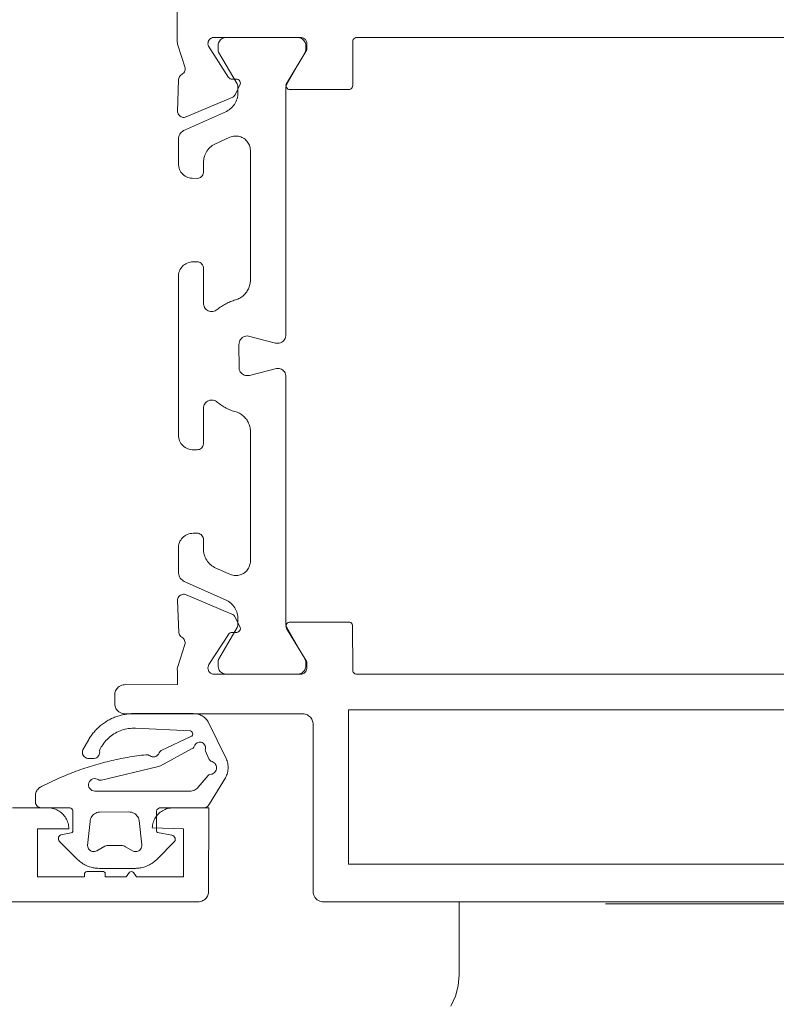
# Paper-space layout 'AD-02 DETAL MONTAŻU DRZWI' of a CAD drawing. Header units: millimetres. Extents: x 0 to 594, y 0 to 550.
# Tile 93 of 99: x 271 to 278, y 476 to 486. Entities that reach past the tile are written whole.
import ezdxf
from ezdxf.xclip import XClip

# ---------------------------------------------------------------- set-up
doc = ezdxf.new("R2010")
doc.units = ezdxf.units.MM
doc.header["$MEASUREMENT"] = 0
doc.header["$XCLIPFRAME"] = 0
doc.layers.add('A_stolarka_Nr_pióra__1', color=7, linetype='Continuous', lineweight=20)
doc.layers.add('A_stolarka_Nr_pióra__2', color=8, linetype='Continuous', lineweight=13)

# ---------------------------------------------------------------- blocks, each defined once
blk = doc.blocks.new('Rysunek_1_1', base_point=(-46422.7975, -26825.2581))
at = {"layer": 'A_stolarka_Nr_pióra__1', "color": 7, "linetype": 'Continuous', "lineweight": 20, "ltscale": 0.2}
for p, q in [((274.9318, 477.2649), (276.3318, 477.2649)), ((274.9318, 477.2649), (274.9318, 476.5649)), ((276.3318, 477.2449), (279.1318, 477.2449)), ((274.9318, 476.5649), (274.9227, 476.4607)), ((274.9227, 476.4607), (274.8956, 476.3597)), ((274.8956, 476.3597), (274.8514, 476.2649))]:
    blk.add_line(p, q, dxfattribs=at)
at = {"layer": 'A_stolarka_Nr_pióra__1', "color": 7, "linetype": 'Continuous', "lineweight": 20, "ltscale": 0.2, "flags": 128}
for points in [[(279.5458, 485.5447), (273.9518, 485.5449), (273.9413, 485.5435), (273.9315, 485.5393), (273.9231, 485.5327), (273.9167, 485.5242), (273.9129, 485.5142), (273.9119, 485.0849), (273.9104, 485.0744), (273.9062, 485.0645), (273.8997, 485.0562), (273.8911, 485.0498), (273.8811, 485.046), (273.3119, 485.0449), (273.3011, 485.0464), (273.2913, 485.0506), (273.2829, 485.0574), (273.2765, 485.0661), (273.2728, 485.0763), (273.2719, 485.087), (273.2739, 485.0976), (273.463, 485.4095), (273.4677, 485.4189), (273.4706, 485.4289), (273.4718, 485.4393), (273.4718, 485.4849), (273.4709, 485.4949), (273.4685, 485.5046), (273.4644, 485.5138), (273.4577, 485.5237), (273.4505, 485.5307), (273.4407, 485.5375), (273.4315, 485.5416), (273.4199, 485.5444), (272.5923, 485.5449), (272.5807, 485.5452), (272.5693, 485.5433), (272.5584, 485.5393), (272.5486, 485.5332), (272.5401, 485.5253), (272.5332, 485.516), (272.5284, 485.5055), (272.5255, 485.4943), (272.5249, 485.4827), (272.5265, 485.4713), (272.5303, 485.4603), (272.7229, 485.1627), (272.7298, 485.1546), (272.7386, 485.1486), (272.7488, 485.1452), (272.7935, 485.1463), (272.8041, 485.1455), (272.8141, 485.1418), (272.8228, 485.1357), (272.8296, 485.1274), (272.8339, 485.1177), (272.8356, 485.1071), (272.8343, 485.0966), (272.7845, 484.9966), (272.7789, 484.9875), (272.7716, 484.9796), (272.7631, 484.9731), (272.3173, 484.783), (272.3076, 484.7799), (272.2974, 484.7784), (272.2873, 484.7786), (272.2772, 484.7806), (272.2676, 484.7843), (272.2588, 484.7896), (272.251, 484.7962), (272.2446, 484.8041), (272.2394, 484.813), (272.236, 484.8226), (272.2341, 484.8327), (272.2444, 485.1405), (272.2456, 485.1509), (272.2488, 485.1609), (272.2536, 485.1703), (272.2599, 485.1787), (272.2676, 485.1858), (272.2769, 485.1918), (272.2855, 485.1979), (272.2928, 485.2055), (272.2988, 485.2142), (272.3031, 485.2238), (272.3056, 485.2341), (272.3064, 485.2446), (272.3052, 485.2551), (272.236, 485.4696), (272.2333, 485.4794), (272.2317, 485.4895), (272.2311, 485.4996), (272.2315, 485.5098), (272.2318, 488.0249)], [(253.7318, 477.2649), (272.4318, 477.2649), (272.4418, 477.2654), (272.455, 477.2677), (272.4677, 477.2716), (272.4769, 477.2757), (272.4856, 477.2806), (272.4938, 477.2864), (272.5013, 477.293), (272.5081, 477.3004), (272.5143, 477.3083), (272.521, 477.3198), (272.5251, 477.329), (272.5283, 477.3385), (272.5304, 477.3483), (272.5316, 477.3582), (272.5318, 478.1649), (272.1918, 478.1649), (272.1785, 478.1645), (272.1652, 478.1631), (272.152, 478.1609), (272.139, 478.1578), (272.1262, 478.1539), (272.1137, 478.1491), (272.1016, 478.1434), (272.0899, 478.137), (272.0787, 478.1298), (272.0679, 478.1219), (272.0577, 478.1133), (272.0481, 478.104), (272.0391, 478.0941), (272.0308, 478.0836), (272.0233, 478.0725), (272.0164, 478.061), (272.0104, 478.0491), (272.0052, 478.0368), (272.0008, 478.0242), (271.9973, 478.0113), (271.9946, 477.9982), (271.9928, 477.985), (271.9919, 477.9716), (272.2918, 477.9649), (272.2918, 477.5049), (271.8418, 477.5049), (271.8119, 477.5449), (271.8037, 477.5519), (271.7933, 477.5549), (271.7827, 477.5532), (271.7738, 477.5472), (271.7418, 477.5049), (271.5418, 477.5049), (271.5418, 477.5299), (271.5395, 477.5405), (271.533, 477.549), (271.5234, 477.554), (271.3668, 477.5549), (271.3563, 477.5526), (271.3477, 477.5461), (271.3427, 477.5365), (271.3418, 477.5049), (270.8918, 477.5049), (270.8918, 477.9649), (271.1918, 477.9649), (271.1914, 477.9783), (271.1901, 477.9916), (271.1878, 478.0048), (271.1847, 478.0178), (271.1807, 478.0305), (271.1759, 478.043), (271.1704, 478.0551), (271.1639, 478.0668), (271.1567, 478.0781), (271.1488, 478.0889), (271.1402, 478.0991), (271.1309, 478.1087), (271.1209, 478.1177), (271.1105, 478.1259), (271.0995, 478.1335), (271.0879, 478.1403), (271.076, 478.1464), (271.0637, 478.1516), (271.0511, 478.1559), (271.0382, 478.1595), (271.025, 478.1621), (271.0119, 478.1639), (270.9985, 478.1648), (270.6518, 478.1649)], [(282.4318, 477.2649), (273.6318, 477.2649), (273.6185, 477.2658), (273.6086, 477.2676), (273.5958, 477.2716), (273.5837, 477.2772), (273.5725, 477.2844), (273.5623, 477.2931), (273.5554, 477.3004), (273.5494, 477.3083), (273.5441, 477.3169), (273.5385, 477.329), (273.5354, 477.3385), (273.5332, 477.3483), (273.5321, 477.3582), (273.5318, 478.9649), (273.5313, 478.9749), (273.5298, 478.9848), (273.5273, 478.9946), (273.5239, 479.004), (273.5195, 479.013), (273.5123, 479.0243), (273.506, 479.032), (273.4989, 479.0391), (273.4884, 479.0474), (273.4769, 479.0542), (273.4677, 479.0582), (273.455, 479.0622), (273.4452, 479.064), (273.4318, 479.0649), (271.7318, 479.0649), (271.7185, 479.0658), (271.7086, 479.0676), (271.6958, 479.0716), (271.6837, 479.0772), (271.6725, 479.0844), (271.6623, 479.0931), (271.6554, 479.1004), (271.6494, 479.1083), (271.6441, 479.1169), (271.6385, 479.129), (271.6354, 479.1385), (271.6332, 479.1483), (271.6321, 479.1582), (271.6318, 479.2449), (271.6324, 479.2549), (271.6338, 479.2649), (271.6363, 479.2746), (271.6398, 479.284), (271.6457, 479.2959), (271.6513, 479.3042), (271.6577, 479.312), (271.6648, 479.3191), (271.6752, 479.3274), (271.6868, 479.3342), (271.6991, 479.3394), (271.7119, 479.3429), (271.7218, 479.3444), (272.2318, 479.3449), (272.2318, 479.4773), (272.2311, 479.4874), (272.2314, 479.4976), (272.2328, 479.5077), (272.2352, 479.5176), (272.3035, 479.7279), (272.3058, 479.7382), (272.3063, 479.7488), (272.305, 479.7592), (272.3018, 479.7693), (272.2969, 479.7787), (272.2906, 479.7871), (272.2828, 479.7942), (272.2742, 479.7996), (272.2656, 479.8057), (272.2582, 479.8132), (272.2522, 479.8218), (272.2478, 479.8314), (272.2452, 479.8415), (272.2339, 480.1495), (272.2344, 480.1597), (272.2367, 480.1697), (272.2406, 480.1792), (272.246, 480.1878), (272.2529, 480.1954), (272.261, 480.2018), (272.27, 480.2066), (272.2796, 480.2099), (272.2898, 480.2115), (272.3, 480.2113), (272.3101, 480.2094), (272.7544, 480.0213), (272.7639, 480.0162), (272.7723, 480.0096), (272.7793, 480.0016), (272.8312, 479.9016), (272.8347, 479.8916), (272.8355, 479.8809), (272.8334, 479.8705), (272.8287, 479.8609), (272.8215, 479.853), (272.8125, 479.8472), (272.8024, 479.844), (272.7585, 479.8453), (272.7479, 479.8445), (272.7378, 479.8408), (272.7291, 479.8347), (272.5345, 479.5371), (272.5292, 479.5269), (272.5259, 479.5158), (272.5248, 479.5042), (272.526, 479.4927), (272.5293, 479.4816), (272.5348, 479.4714), (272.542, 479.4624), (272.5509, 479.455), (272.5611, 479.4494), (272.5721, 479.4458), (272.5836, 479.4445), (273.4119, 479.4449), (273.4238, 479.4461), (273.4353, 479.4497), (273.4457, 479.4555), (273.4536, 479.4618), (273.4613, 479.471), (273.4663, 479.4797), (273.4697, 479.4891), (273.4715, 479.4989), (273.4718, 479.5491), (273.4709, 479.5596), (273.4682, 479.5697), (273.4637, 479.5792), (273.2777, 479.8841), (273.2734, 479.894), (273.2718, 479.9046), (273.2732, 479.9154), (273.2774, 479.9253), (273.2841, 479.9337), (273.2928, 479.9401), (273.3029, 479.9439), (273.8718, 479.9449), (273.8824, 479.9435), (273.8922, 479.9393), (273.9005, 479.9327), (273.9069, 479.9242), (273.9107, 479.9142), (273.9119, 479.4849), (273.9132, 479.4744), (273.9174, 479.4645), (273.924, 479.4562), (273.9326, 479.4498), (273.9425, 479.446), (279.5371, 479.4449)]]:
    blk.add_lwpolyline(points, dxfattribs=at)
blk.add_lwpolyline([(281.1116, 479.1049), (281.1116, 477.6249), (273.8715, 477.6249), (273.8715, 479.1049)], close=True, dxfattribs=at)
at = {"layer": 'A_stolarka_Nr_pióra__2', "color": 8, "linetype": 'Continuous', "lineweight": 13, "ltscale": 0.2, "flags": 128}
for points in [[(272.4218, 483.3949), (272.3818, 483.3949), (272.3678, 483.3942), (272.3539, 483.3921), (272.3404, 483.3886), (272.3272, 483.3838), (272.3145, 483.3777), (272.3026, 483.3703), (272.2914, 483.3618), (272.2812, 483.3523), (272.2719, 483.3417), (272.2638, 483.3303), (272.2569, 483.3181), (272.2512, 483.3052), (272.2468, 483.2919), (272.2438, 483.2782), (272.2421, 483.2643), (272.2418, 481.7349), (272.2425, 481.7209), (272.2447, 481.707), (272.2481, 481.6935), (272.253, 481.6803), (272.259, 481.6676), (272.2664, 481.6557), (272.2749, 481.6445), (272.2845, 481.6343), (272.2951, 481.6251), (272.3065, 481.6169), (272.3187, 481.61), (272.3315, 481.6043), (272.3449, 481.5999), (272.3585, 481.5969), (272.3725, 481.5952), (272.4218, 481.5949), (272.4337, 481.5961), (272.4434, 481.5989), (272.4541, 481.6044), (272.4635, 481.6118), (272.4702, 481.6193), (272.4762, 481.6297), (272.4797, 481.6391), (272.4817, 481.6509), (272.4818, 481.9915), (272.4827, 482.0031), (272.4852, 482.0145), (272.4894, 482.0254), (272.4951, 482.0355), (272.5022, 482.0448), (272.5105, 482.0529), (272.52, 482.0597), (272.5303, 482.065), (272.5414, 482.0688), (272.5528, 482.071), (272.5644, 482.0714), (272.576, 482.0702), (272.5873, 482.0673), (272.598, 482.0628), (272.6081, 482.0568), (272.6173, 482.0493), (272.6269, 482.0414), (272.6368, 482.0337), (272.6468, 482.0264), (272.6571, 482.0193), (272.6675, 482.0125), (272.6782, 482.006), (272.689, 481.9998), (272.6999, 481.994), (272.7112, 481.9884), (272.7224, 481.9832), (272.7339, 481.9782), (272.7455, 481.9736), (272.7572, 481.9694), (272.769, 481.9655), (272.7809, 481.9619), (272.7956, 481.9575), (272.8059, 481.9537), (272.8162, 481.9493), (272.826, 481.9443), (272.8357, 481.9389), (272.845, 481.9328), (272.8539, 481.9263), (272.8625, 481.9193), (272.8706, 481.9118), (272.8785, 481.9039), (272.8858, 481.8956), (272.8926, 481.8869), (272.899, 481.8778), (272.9047, 481.8684), (272.9101, 481.8587), (272.9148, 481.8487), (272.919, 481.8384), (272.9226, 481.8279), (272.9256, 481.8173), (272.9281, 481.8065), (272.9299, 481.7955), (272.9311, 481.7845), (272.9318, 481.7735), (272.9318, 480.5297), (272.9313, 480.5178), (272.9298, 480.5061), (272.9273, 480.4945), (272.9239, 480.4832), (272.9195, 480.4722), (272.9141, 480.4616), (272.908, 480.4515), (272.9009, 480.4419), (272.8931, 480.433), (272.8846, 480.4248), (272.8753, 480.4173), (272.8656, 480.4107), (272.8552, 480.4049), (272.8445, 480.3999), (272.8333, 480.396), (272.8218, 480.3929), (272.8102, 480.3909), (272.7984, 480.3898), (272.7866, 480.3898), (272.7748, 480.3907), (272.763, 480.3927), (272.7515, 480.3956), (272.7404, 480.3995), (272.6004, 480.4616), (272.5873, 480.4681), (272.5746, 480.4755), (272.5624, 480.4838), (272.551, 480.4931), (272.5403, 480.5031), (272.5302, 480.5139), (272.521, 480.5253), (272.5127, 480.5375), (272.5054, 480.5502), (272.499, 480.5634), (272.4935, 480.577), (272.489, 480.5911), (272.4857, 480.6054), (272.4833, 480.6199), (272.4821, 480.6345), (272.4818, 480.7349), (272.481, 480.7449), (272.4785, 480.7546), (272.4735, 480.7655), (272.4676, 480.7737), (272.459, 480.782), (272.4506, 480.7875), (272.4396, 480.7922), (272.4298, 480.7944), (272.3818, 480.7949), (272.3678, 480.7942), (272.3539, 480.7921), (272.3404, 480.7886), (272.3272, 480.7838), (272.3145, 480.7777), (272.3026, 480.7703), (272.2914, 480.7618), (272.2812, 480.7523), (272.2719, 480.7417), (272.2638, 480.7303), (272.2569, 480.7181), (272.2512, 480.7052), (272.2468, 480.6919), (272.2438, 480.6782), (272.2421, 480.6643), (272.2418, 480.4235), (272.2426, 480.4113), (272.2448, 480.3993), (272.2485, 480.3876), (272.2536, 480.3764), (272.26, 480.366), (272.2676, 480.3565), (272.2764, 480.3479), (272.2862, 480.3405), (272.2967, 480.3343), (272.6932, 480.1576), (272.7064, 480.1512), (272.7191, 480.1437), (272.7312, 480.1354), (272.7426, 480.1262), (272.7534, 480.1162), (272.7634, 480.1054), (272.7726, 480.0939), (272.7809, 480.0818), (272.7882, 480.0691), (272.7947, 480.0559), (272.8001, 480.0422), (272.8046, 480.0282), (272.808, 480.0139), (272.8103, 479.9994), (272.8116, 479.9847), (272.8119, 479.9208), (272.811, 479.9108), (272.8085, 479.9011), (272.8044, 479.892), (272.6272, 479.5849), (272.6233, 479.5755), (272.6218, 479.5654), (272.6218, 479.5249), (272.6225, 479.5143), (272.6247, 479.5038), (272.6282, 479.4937), (272.633, 479.4842), (272.639, 479.4753), (272.6462, 479.4674), (272.6543, 479.4605), (272.6634, 479.4548), (272.6731, 479.4503), (272.6832, 479.4471), (272.6938, 479.4453), (273.3818, 479.4449), (273.3925, 479.4456), (273.403, 479.4478), (273.413, 479.4513), (273.4226, 479.4561), (273.4314, 479.4621), (273.4393, 479.4693), (273.4462, 479.4775), (273.452, 479.4865), (273.4565, 479.4962), (273.4596, 479.5064), (273.4615, 479.5169), (273.4619, 479.5649), (273.4605, 479.5751), (273.4567, 479.5845), (273.2798, 479.8908), (273.2753, 479.9005), (273.2728, 479.9102), (273.2718, 479.9201), (273.2718, 482.2949), (273.2708, 482.3073), (273.268, 482.3194), (273.2633, 482.3309), (273.2569, 482.3415), (273.2489, 482.351), (273.2395, 482.3592), (273.229, 482.3658), (273.2176, 482.3707), (273.2056, 482.3737), (273.1932, 482.3749), (273.1808, 482.3742), (272.9219, 482.3075), (272.9097, 482.3053), (272.8973, 482.3051), (272.885, 482.3067), (272.8731, 482.3103), (272.8619, 482.3156), (272.8517, 482.3226), (272.8426, 482.3311), (272.835, 482.3409), (272.829, 482.3518), (272.8248, 482.3634), (272.8224, 482.3756), (272.8218, 482.6049), (272.8228, 482.6173), (272.8256, 482.6294), (272.8303, 482.6409), (272.8368, 482.6515), (272.8448, 482.661), (272.8541, 482.6691), (272.8646, 482.6758), (272.876, 482.6807), (272.888, 482.6837), (272.9004, 482.6849), (272.9128, 482.6842), (273.1717, 482.6175), (273.1839, 482.6153), (273.1963, 482.6151), (273.2086, 482.6167), (273.2206, 482.6203), (273.2318, 482.6256), (273.242, 482.6326), (273.251, 482.6411), (273.2586, 482.6509), (273.2646, 482.6618), (273.2689, 482.6735), (273.2712, 482.6856), (273.2718, 485.069), (273.2727, 485.079), (273.2751, 485.0887), (273.2792, 485.0979), (273.4565, 485.4049), (273.4604, 485.4144), (273.4619, 485.4245), (273.4619, 485.4649), (273.4611, 485.4756), (273.459, 485.4861), (273.4555, 485.4962), (273.4506, 485.5057), (273.4446, 485.5145), (273.4374, 485.5224), (273.4292, 485.5293), (273.4203, 485.5351), (273.4106, 485.5396), (273.4003, 485.5427), (273.3898, 485.5445), (272.7018, 485.5449), (272.6912, 485.5442), (272.6807, 485.5421), (272.6706, 485.5386), (272.6611, 485.5338), (272.6523, 485.5277), (272.6443, 485.5205), (272.6374, 485.5124), (272.6317, 485.5034), (272.6272, 485.4937), (272.624, 485.4835), (272.6222, 485.4729), (272.6218, 485.4249), (272.6231, 485.4148), (272.627, 485.4053), (272.8038, 485.099), (272.8081, 485.09), (272.8108, 485.0803), (272.8118, 485.0704), (272.8119, 485.0149), (272.8113, 485.0002), (272.8097, 484.9856), (272.807, 484.9712), (272.8033, 484.957), (272.7985, 484.9431), (272.7927, 484.9295), (272.7859, 484.9165), (272.7782, 484.904), (272.7696, 484.892), (272.7602, 484.8808), (272.7499, 484.8702), (272.7389, 484.8605), (272.7272, 484.8516), (272.7149, 484.8435), (272.702, 484.8364), (272.3011, 484.6577), (272.2903, 484.652), (272.2802, 484.6451), (272.271, 484.637), (272.2629, 484.6278), (272.256, 484.6177), (272.2503, 484.6068), (272.2461, 484.5953), (272.2433, 484.5834), (272.2419, 484.5712), (272.2418, 484.3349), (272.2425, 484.3209), (272.2447, 484.307), (272.2481, 484.2935), (272.253, 484.2803), (272.259, 484.2676), (272.2664, 484.2557), (272.2749, 484.2445), (272.2845, 484.2343), (272.2951, 484.2251), (272.3065, 484.2169), (272.3187, 484.21), (272.3315, 484.2043), (272.3449, 484.1999), (272.3585, 484.1969), (272.3725, 484.1952), (272.4218, 484.1949), (272.4337, 484.1961), (272.4434, 484.1989), (272.4541, 484.2044), (272.4635, 484.2118), (272.4702, 484.2193), (272.4762, 484.2297), (272.4797, 484.2391), (272.4817, 484.2509), (272.4818, 484.3455), (272.4824, 484.3602), (272.484, 484.3748), (272.4867, 484.3893), (272.4904, 484.4035), (272.4952, 484.4174), (272.501, 484.4309), (272.5078, 484.444), (272.5155, 484.4565), (272.5241, 484.4684), (272.5335, 484.4797), (272.5438, 484.4902), (272.5547, 484.5), (272.5664, 484.5089), (272.5788, 484.5169), (272.5916, 484.524), (272.7349, 484.5881), (272.7459, 484.5924), (272.7573, 484.5958), (272.7689, 484.5983), (272.7806, 484.5997), (272.7924, 484.6002), (272.8042, 484.5996), (272.8161, 484.5981), (272.8276, 484.5955), (272.8389, 484.592), (272.8499, 484.5876), (272.8605, 484.5822), (272.8706, 484.576), (272.88, 484.5689), (272.8889, 484.561), (272.8971, 484.5525), (272.9045, 484.5432), (272.9112, 484.5334), (272.9169, 484.523), (272.9218, 484.5122), (272.9257, 484.5011), (272.9287, 484.4896), (272.9307, 484.4779), (272.9317, 484.4661), (272.9318, 483.2219), (272.9315, 483.2109), (272.9306, 483.1998), (272.929, 483.1889), (272.9269, 483.178), (272.9242, 483.1672), (272.9208, 483.1567), (272.9169, 483.1463), (272.9125, 483.1362), (272.9075, 483.1263), (272.9019, 483.1167), (272.8958, 483.1075), (272.8892, 483.0986), (272.8822, 483.09), (272.8747, 483.0819), (272.8666, 483.0742), (272.8582, 483.067), (272.8495, 483.0602), (272.8404, 483.0539), (272.8309, 483.0482), (272.8211, 483.043), (272.8111, 483.0383), (272.8007, 483.0342), (272.7903, 483.0307), (272.777, 483.0268), (272.7651, 483.0231), (272.7533, 483.0191), (272.7416, 483.0147), (272.73, 483.01), (272.7187, 483.005), (272.7074, 482.9996), (272.6963, 482.994), (272.6854, 482.988), (272.6746, 482.9817), (272.664, 482.9751), (272.6537, 482.9682), (272.6434, 482.9611), (272.6334, 482.9536), (272.6237, 482.9459), (272.6141, 482.9378), (272.6048, 482.9309), (272.5946, 482.9254), (272.5835, 482.9214), (272.5722, 482.9191), (272.5605, 482.9184), (272.549, 482.9194), (272.5376, 482.9221), (272.5268, 482.9265), (272.5167, 482.9323), (272.5076, 482.9396), (272.4997, 482.9481), (272.493, 482.9576), (272.4878, 482.9681), (272.4841, 482.9791), (272.4822, 482.9906), (272.4818, 483.3349), (272.481, 483.3449), (272.4785, 483.3546), (272.4735, 483.3655), (272.4676, 483.3737), (272.459, 483.382), (272.4506, 483.3875), (272.4396, 483.3922), (272.4298, 483.3944)], [(271.5036, 478.748), (271.4927, 478.7291), (271.4888, 478.7195), (271.4874, 478.7092), (271.488, 478.6978), (271.4872, 478.6871), (271.4845, 478.6767), (271.4798, 478.6669), (271.4735, 478.6581), (271.4659, 478.6506), (271.4569, 478.6446), (271.447, 478.6403), (271.4366, 478.6378), (271.3817, 478.6372), (271.3712, 478.6382), (271.3608, 478.6411), (271.3513, 478.6457), (271.3425, 478.6519), (271.3351, 478.6596), (271.3292, 478.6685), (271.3249, 478.6783), (271.3226, 478.6887), (271.322, 478.6993), (271.3231, 478.7099), (271.3265, 478.7201), (271.3825, 478.8181), (271.3882, 478.8277), (271.394, 478.8372), (271.4003, 478.8465), (271.4065, 478.8557), (271.413, 478.8647), (271.4198, 478.8736), (271.4267, 478.8823), (271.4339, 478.8909), (271.4411, 478.8993), (271.4485, 478.9076), (271.4562, 478.9156), (271.4642, 478.9235), (271.4722, 478.9313), (271.4804, 478.9388), (271.4886, 478.9462), (271.4972, 478.9534), (271.5058, 478.9604), (271.5148, 478.9672), (271.5237, 478.9738), (271.5327, 478.9802), (271.5421, 478.9864), (271.5515, 478.9923), (271.561, 478.9981), (271.5706, 479.0037), (271.5804, 479.009), (271.5903, 479.0141), (271.6003, 479.019), (271.6105, 479.0237), (271.6206, 479.0282), (271.631, 479.0324), (271.6413, 479.0364), (271.6519, 479.0401), (271.6624, 479.0437), (271.673, 479.0469), (271.6837, 479.05), (271.6944, 479.0528), (271.7054, 479.0554), (271.7163, 479.0577), (271.7273, 479.0598), (271.7382, 479.0616), (271.7491, 479.0632), (271.7603, 479.0646), (271.7714, 479.0657), (271.7825, 479.0665), (271.7937, 479.0671), (271.8048, 479.0675), (271.8159, 479.0676), (272.3835, 479.0669), (272.3948, 479.0667), (272.4062, 479.0658), (272.4175, 479.0641), (272.4284, 479.0617), (272.4394, 479.0585), (272.4501, 479.0545), (272.4605, 479.0498), (272.4704, 479.0445), (272.48, 479.0384), (272.4892, 479.0318), (272.498, 479.0245), (272.5062, 479.0166), (272.5138, 479.0082), (272.5208, 478.9993), (272.5273, 478.99), (272.6978, 478.6377), (272.703, 478.626), (272.7075, 478.6141), (272.711, 478.6018), (272.714, 478.5894), (272.7159, 478.5767), (272.7173, 478.5641), (272.7177, 478.5513), (272.7173, 478.5385), (272.7161, 478.5258), (272.7142, 478.5132), (272.7112, 478.5007), (272.7077, 478.4884), (272.7032, 478.4765), (272.6981, 478.4648), (272.6923, 478.4534), (272.5386, 478.2034), (272.5339, 478.1938), (272.5274, 478.1851), (272.5196, 478.1777), (272.5106, 478.1719), (272.5007, 478.1677), (272.4903, 478.1654), (272.0718, 478.1649), (272.0612, 478.1635), (272.0513, 478.1593), (272.0431, 478.1527), (272.0366, 478.1442), (272.0329, 478.1342), (272.0317, 477.9453), (272.0343, 477.9356), (272.0417, 477.928), (272.1786, 477.9026), (272.1892, 477.8991), (272.1985, 477.8929), (272.2056, 477.8844), (272.2103, 477.8743), (272.2118, 477.8633), (272.2103, 477.8523), (272.2058, 477.8421), (272.038, 477.6728), (272.0308, 477.6658), (272.0233, 477.6591), (272.0118, 477.6495), (272.0038, 477.6434), (271.9956, 477.6376), (271.9872, 477.6321), (271.9743, 477.6243), (271.9655, 477.6195), (271.9565, 477.615), (271.9429, 477.6087), (271.929, 477.6032), (271.9194, 477.5999), (271.9099, 477.597), (271.8954, 477.5931), (271.8856, 477.5909), (271.8757, 477.5891), (271.8657, 477.5876), (271.8558, 477.5864), (271.8409, 477.5853), (271.8308, 477.585), (271.4847, 477.5849), (271.4696, 477.5853), (271.4548, 477.5864), (271.4448, 477.5876), (271.4349, 477.5891), (271.4249, 477.5909), (271.4151, 477.5931), (271.4054, 477.5956), (271.3911, 477.5999), (271.3815, 477.6032), (271.3722, 477.6068), (271.3585, 477.6128), (271.345, 477.6195), (271.3362, 477.6243), (271.3276, 477.6294), (271.319, 477.6348), (271.3067, 477.6434), (271.2987, 477.6495), (271.2872, 477.6591), (271.2798, 477.6658), (271.2726, 477.6728), (271.1034, 477.8419), (271.0968, 477.8508), (271.0929, 477.8611), (271.0919, 477.8722), (271.0939, 477.8831), (271.0989, 477.893), (271.1064, 477.9012), (271.1159, 477.9069), (271.2151, 477.9256), (271.2243, 477.9297), (271.2304, 477.9377), (271.2317, 478.1249), (271.2304, 478.1355), (271.2261, 478.1453), (271.2196, 478.1537), (271.211, 478.16), (271.2011, 478.1638), (270.9317, 478.1649), (270.9198, 478.1661), (270.9083, 478.1697), (270.898, 478.1755), (270.8901, 478.1818), (270.8835, 478.1893), (270.8782, 478.1979), (270.8745, 478.2072), (270.8722, 478.2189), (270.8718, 478.278), (270.8724, 478.2883), (270.8739, 478.2986), (270.8767, 478.3087), (270.8804, 478.3184), (270.8851, 478.3276), (270.8907, 478.3364), (270.8972, 478.3445), (270.9044, 478.3519), (270.9124, 478.3585), (270.9212, 478.3642), (270.9304, 478.369), (270.9573, 478.3821), (270.9773, 478.3921), (270.9972, 478.4019), (271.0171, 478.4116), (271.0372, 478.4212), (271.0573, 478.4305), (271.0776, 478.4398), (271.0978, 478.4488), (271.1183, 478.4577), (271.1386, 478.4664), (271.1591, 478.475), (271.1796, 478.4834), (271.2003, 478.4917), (271.221, 478.4998), (271.2417, 478.5077), (271.2626, 478.5155), (271.2835, 478.5231), (271.3044, 478.5305), (271.3253, 478.5378), (271.3464, 478.5449), (271.3675, 478.5519), (271.3886, 478.5587), (271.4099, 478.5653), (271.4312, 478.5717), (271.4524, 478.578), (271.4737, 478.5841), (271.4952, 478.5901), (271.5167, 478.5958), (271.5382, 478.6015), (271.5597, 478.6069), (271.5814, 478.6121), (271.6028, 478.6172), (271.6245, 478.6222), (271.6462, 478.627), (271.6681, 478.6316), (271.6898, 478.636), (271.7116, 478.6402), (271.7335, 478.6443), (271.7554, 478.6482), (271.7773, 478.6519), (271.7991, 478.6555), (271.821, 478.6589), (271.8431, 478.6621), (271.8651, 478.6652), (271.887, 478.6681), (271.9091, 478.6708), (271.9312, 478.6733), (271.9415, 478.6734), (271.9515, 478.6714), (271.961, 478.6673), (271.9702, 478.6613), (271.9806, 478.6562), (271.9919, 478.6531), (272.0036, 478.6523), (272.0151, 478.6538), (272.0263, 478.6575), (272.0364, 478.6633), (272.0452, 478.6709), (272.0524, 478.6801), (272.0577, 478.6905), (272.0626, 478.6999), (272.0692, 478.7081), (272.0774, 478.7146), (272.3614, 478.8467), (272.3698, 478.8525), (272.3757, 478.8607), (272.3786, 478.8705), (272.378, 478.8806), (272.3741, 478.89), (272.3675, 478.8975), (272.3585, 478.9024), (271.8314, 478.9272), (271.8148, 478.9276), (271.798, 478.9272), (271.7814, 478.926), (271.7648, 478.924), (271.7481, 478.9213), (271.7319, 478.9178), (271.7157, 478.9136), (271.6997, 478.9086), (271.6841, 478.9029), (271.6687, 478.8964), (271.6536, 478.8892), (271.6388, 478.8814), (271.6245, 478.8729), (271.6105, 478.8637), (271.597, 478.8539), (271.5839, 478.8434), (271.5714, 478.8324), (271.5593, 478.8208), (271.5478, 478.8087), (271.537, 478.796), (271.5267, 478.7828), (271.5169, 478.7692), (271.5079, 478.7552)], [(272.5001, 478.7298), (272.4991, 478.7193), (272.5003, 478.7089), (272.5323, 478.6354), (272.5376, 478.6262), (272.545, 478.6183), (272.5536, 478.6121), (272.5661, 478.607), (272.5759, 478.6023), (272.5849, 478.5959), (272.5925, 478.5881), (272.5985, 478.5791), (272.6032, 478.5692), (272.606, 478.5586), (272.6067, 478.5477), (272.6058, 478.5369), (272.6028, 478.5263), (272.5983, 478.5164), (272.5921, 478.5075), (272.5843, 478.4998), (272.5755, 478.4935), (272.5655, 478.4888), (272.555, 478.4859), (272.5444, 478.4839), (272.5347, 478.4801), (272.5259, 478.4744), (272.4314, 478.3613), (272.4237, 478.353), (272.4153, 478.3457), (272.406, 478.3393), (272.396, 478.3341), (272.3856, 478.3299), (272.3747, 478.327), (272.3636, 478.3254), (271.4411, 478.3249), (271.4271, 478.3266), (271.4136, 478.3316), (271.4019, 478.3395), (271.3923, 478.35), (271.3855, 478.3625), (271.3817, 478.3762), (271.3814, 478.3904), (271.3843, 478.4043), (271.3905, 478.4171), (271.3995, 478.4281), (271.4108, 478.4367), (271.4237, 478.4424), (271.4378, 478.4448), (271.4521, 478.4439), (271.4655, 478.4397), (271.4745, 478.4348), (271.4839, 478.4305), (271.494, 478.4287), (271.5044, 478.4296), (272.0388, 478.5567), (272.0491, 478.5595), (272.0593, 478.563), (272.0692, 478.5672), (272.3733, 478.7317), (272.3821, 478.7379), (272.3892, 478.7452), (272.3944, 478.7537), (272.3993, 478.765), (272.4048, 478.7736), (272.4118, 478.7811), (272.4202, 478.787), (272.4296, 478.7913), (272.4396, 478.7937), (272.4499, 478.7942), (272.4601, 478.7927), (272.4698, 478.7893), (272.4786, 478.7842), (272.4864, 478.7774), (272.4927, 478.7693), (272.4974, 478.7601), (272.5003, 478.7503), (272.5011, 478.74)], [(271.7683, 478.1249), (271.7808, 478.1242), (271.7929, 478.1218), (271.8048, 478.118), (271.8161, 478.1127), (271.8267, 478.1061), (271.8362, 478.0982), (271.8448, 478.0891), (271.8523, 478.0791), (271.8583, 478.0682), (271.863, 478.0567), (271.8663, 478.0446), (271.8913, 477.8112), (271.8913, 477.8), (271.8894, 477.789), (271.8855, 477.7785), (271.8796, 477.7689), (271.872, 477.7606), (271.8632, 477.7539), (271.853, 477.7489), (271.8423, 477.7459), (271.8312, 477.7449), (271.8198, 477.7461), (271.8091, 477.7493), (271.7349, 477.7915), (271.7259, 477.7961), (271.7165, 477.7998), (271.7058, 477.8027), (271.6948, 477.8044), (271.5786, 477.8049), (271.5685, 477.8044), (271.5575, 477.8027), (271.5468, 477.7998), (271.5374, 477.7961), (271.4618, 477.753), (271.4515, 477.7483), (271.4407, 477.7456), (271.4294, 477.745), (271.4185, 477.7464), (271.4077, 477.75), (271.398, 477.7554), (271.3894, 477.7626), (271.3821, 477.7712), (271.3767, 477.781), (271.3731, 477.7917), (271.3718, 477.8028), (271.3956, 478.0354), (271.3978, 478.0477), (271.4013, 478.0596), (271.4064, 478.071), (271.4128, 478.0817), (271.4204, 478.0915), (271.4294, 478.1003), (271.4392, 478.1079), (271.4499, 478.1142), (271.4614, 478.1191), (271.4733, 478.1225), (271.4858, 478.1245)]]:
    blk.add_lwpolyline(points, close=True, dxfattribs=at)

psp = doc.layouts.new('AD-02 DETAL MONTAŻU DRZWI')

# ---------------------------------------------------------------- block references
at = {"color": 37, "linetype": 'Continuous', "lineweight": 5, "true_color": 0x656532}
ref = psp.add_blockref('Rysunek_1_1', (-46422.7975, -26825.2581), dxfattribs=at)
XClip(ref).set_block_clipping_path([(39.90003743, 274.842170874), (528.4304887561, 524.007291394)])

doc.saveas('drawing.dxf')
